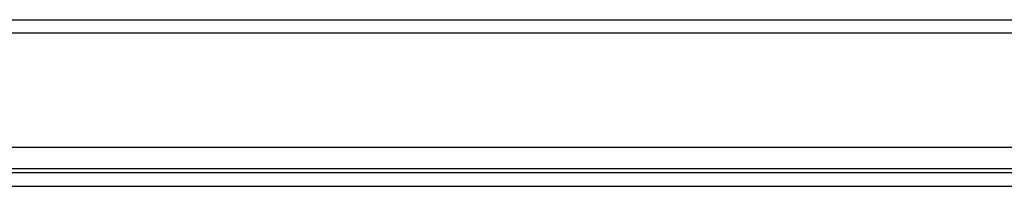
# Model space of a CAD drawing. Header units: inches. Extents: x 25 to 627, y 68 to 290.
# Tile 57 of 250: x 32.19 to 39.39, y 285.35 to 286.57. Entities that reach past the tile are written whole.
import ezdxf

# ---------------------------------------------------------------- set-up
doc = ezdxf.new("R2010")
doc.units = ezdxf.units.IN
doc.header["$MEASUREMENT"] = 0
doc.layers.add('Visible Edges(ANSI)', color=7, linetype='Continuous', lineweight=25)
doc.layers.add('Visible Tangent Edges(ANSI)', color=7, linetype='Continuous', lineweight=25)

msp = doc.modelspace()

# ---------------------------------------------------------------- linework, layer by layer
at = {"layer": 'Visible Edges(ANSI)'}
for p, q in [((25.1886, 286.5713), (84.7936, 286.5713)), ((84.7936, 285.6373), (25.1886, 285.6373)), ((84.8921, 285.4518), (25.0901, 285.4518))]:
    msp.add_line(p, q, dxfattribs=at)
at = {"layer": 'Visible Tangent Edges(ANSI)'}
for p, q in [((84.7936, 286.4723), (25.1886, 286.4723)), ((25.9893, 285.4828), (83.993, 285.4828)), ((25.0901, 285.3528), (84.8921, 285.3528))]:
    msp.add_line(p, q, dxfattribs=at)

doc.saveas('drawing.dxf')
